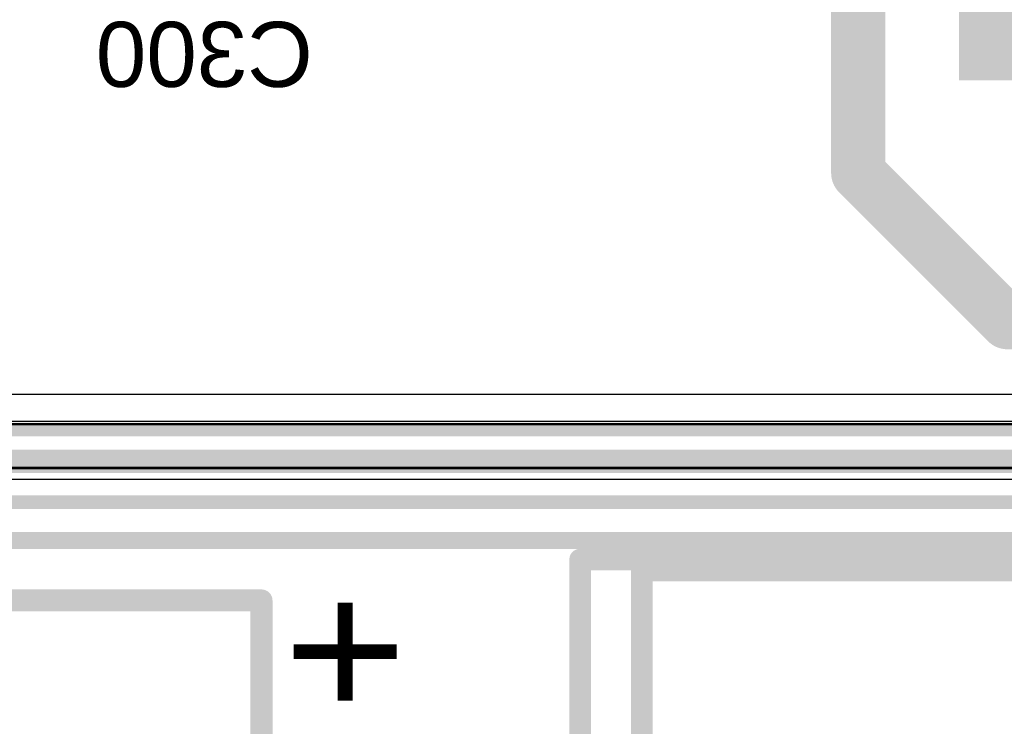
# Model space of a CAD drawing. Header units: inches. Extents: x -6 to 11.2, y -2.2 to 8.3.
# Tile 70 of 256: x 0.987 to 1.345, y 1.549 to 1.806. Entities that reach past the tile are written whole.
import ezdxf

# ---------------------------------------------------------------- set-up
doc = ezdxf.new("R2010")
doc.units = ezdxf.units.IN
doc.header["$MEASUREMENT"] = 0
for name, color, linetype in [('Board Layer Stack Bottom Overlay', 54, 'Continuous'), ('Bottom Assembly', 56, 'Continuous'), ('Bottom Comp Body -Top13)-Comp Body -Bot14)', 56, 'Continuous'), ('Bottom Courtyard -Top15)-Courtyard -Bot16)', 56, 'Continuous'), ('Layer  6- Inner', 156, 'Continuous'), ('Layer 1- Top', 1, 'Continuous'), ('Layer 2- GND', 16, 'Continuous'), ('Layer 3- Inner', 16, 'Continuous'), ('Layer 4- Inner', 76, 'Continuous'), ('Layer 5- Inner', 90, 'Continuous'), ('Layer 7- PWR', 76, 'Continuous'), ('Layer 8- Bottom', 5, 'Continuous')]:
    doc.layers.add(name, color=color, linetype=linetype)
doc.styles.add('Arial', font='txt', dxfattribs={"height": 0.2})

# ---------------------------------------------------------------- blocks, each defined once
blk = doc.blocks.new('FP_HX2326FNL_MFG_B_190')
at = {"layer": 'Board Layer Stack Bottom Overlay'}
for points in [[(-0.25256, -0.1815, 0.00787, 0.00787, 0), (-0.25256, 0.1815, 0.00787, 0.00787, 0)], [(-0.20472, -0.1815, 0.00787, 0.00787, 0), (-0.25256, -0.1815, 0.00787, 0.00787, 0)]]:
    blk.add_lwpolyline(points, format="xyseb", dxfattribs=at)
for points in [[(-0.25453, -0.1815, 0.00394, 0.00394, 1), (-0.25059, -0.1815, 0.00394, 0.00394, 1)], [(-0.25453, -0.1815, 0.00394, 0.00394, 1), (-0.25059, -0.1815, 0.00394, 0.00394, 1)], [(-0.20669, -0.1815, 0.00394, 0.00394, 1), (-0.20276, -0.1815, 0.00394, 0.00394, 1)]]:
    blk.add_lwpolyline(points, format="xyseb", close=True, dxfattribs=at)
at = {"layer": 'Bottom Assembly'}
for points in [[(-0.2565, -0.20394, 0.00787, 0.00787, 0), (-0.2565, 0.20394, 0.00787, 0.00787, 0)], [(0.2565, -0.20394, 0.00787, 0.00787, 0), (-0.2565, -0.20394, 0.00787, 0.00787, 0)]]:
    blk.add_lwpolyline(points, format="xyseb", dxfattribs=at)
blk.add_lwpolyline([(-0.25846, -0.20394, 0.00394, 0.00394, 1), (-0.25453, -0.20394, 0.00394, 0.00394, 1)], format="xyseb", close=True, dxfattribs=at)
blk.add_lwpolyline([(-0.25846, -0.20394, 0.00394, 0.00394, 1), (-0.25453, -0.20394, 0.00394, 0.00394, 1)], format="xyseb", close=True, dxfattribs=at)
at = {"layer": 'Bottom Comp Body -Top13)-Comp Body -Bot14)'}
for points in [[(-0.25256, -0.1815, 0.00787, 0.00787, 0), (-0.25256, 0.1815, 0.00787, 0.00787, 0)], [(0.25256, -0.1815, 0.00787, 0.00787, 0), (-0.25256, -0.1815, 0.00787, 0.00787, 0)]]:
    blk.add_lwpolyline(points, format="xyseb", dxfattribs=at)
blk.add_lwpolyline([(-0.25453, -0.1815, 0.00394, 0.00394, 1), (-0.25059, -0.1815, 0.00394, 0.00394, 1)], format="xyseb", close=True, dxfattribs=at)
blk.add_lwpolyline([(-0.25453, -0.1815, 0.00394, 0.00394, 1), (-0.25059, -0.1815, 0.00394, 0.00394, 1)], format="xyseb", close=True, dxfattribs=at)
at = {"layer": 'Bottom Courtyard -Top15)-Courtyard -Bot16)'}
for points in [[(-0.2565, -0.20394, 0.00787, 0.00787, 0), (-0.2565, 0.20394, 0.00787, 0.00787, 0)], [(0.2565, -0.20394, 0.00787, 0.00787, 0), (-0.2565, -0.20394, 0.00787, 0.00787, 0)]]:
    blk.add_lwpolyline(points, format="xyseb", dxfattribs=at)
blk.add_lwpolyline([(-0.25846, -0.20394, 0.00394, 0.00394, 1), (-0.25453, -0.20394, 0.00394, 0.00394, 1)], format="xyseb", close=True, dxfattribs=at)
blk.add_lwpolyline([(-0.25846, -0.20394, 0.00394, 0.00394, 1), (-0.25453, -0.20394, 0.00394, 0.00394, 1)], format="xyseb", close=True, dxfattribs=at)
blk = doc.blocks.new('DF_S_B_400')
at = {"layer": 'Board Layer Stack Bottom Overlay'}
for points in [[(0.175, 0.125, 0.008, 0.008, 0), (0.175, -0.125, 0.008, 0.008, 0)], [(-0.175, -0.125, 0.008, 0.008, 0), (0.175, -0.125, 0.008, 0.008, 0)]]:
    blk.add_lwpolyline(points, format="xyseb", dxfattribs=at)
blk.add_lwpolyline([(0.173, -0.125, 0.004, 0.004, 1), (0.177, -0.125, 0.004, 0.004, 1)], format="xyseb", close=True, dxfattribs=at)
blk.add_lwpolyline([(0.173, -0.125, 0.004, 0.004, 1), (0.177, -0.125, 0.004, 0.004, 1)], format="xyseb", close=True, dxfattribs=at)
at = {"layer": 'Board Layer Stack Bottom Overlay', "style": 'Arial', "text_generation_flag": 2}
blk.add_text('+', height=0.0525, rotation=180, dxfattribs=at).set_placement((0.135, -0.13))

msp = doc.modelspace()

# ---------------------------------------------------------------- hatches: boundary and pattern name
at = {"layer": 'Layer 8- Bottom'}
msp.add_hatch(color=7, dxfattribs=at).paths.add_polyline_path([(1.32835, 1.78386), (1.37047, 1.78386), (1.37047, 1.82756), (1.32835, 1.82756)])

# ---------------------------------------------------------------- linework, layer by layer
at = {"layer": 'Layer  6- Inner'}
msp.add_line((1.4351, 1.66983), (0.95174, 1.66983), dxfattribs=at)
for points in [[(0.94646, 1.65709, 0.005, 0.005, 0), (2.4437, 1.65709, 0.005, 0.005, 0)], [(0.67598, 1.64646, 0.005, 0.005, 0), (1.35236, 1.64646, 0.005, 0.005, 0)], [(0.21797, 1.64384, 0.005, 0.005, 0), (2.45604, 1.64384, 0.005, 0.005, 0)], [(0.21417, 1.63071, 0.005, 0.005, 0), (1.68249, 1.63071, 0.005, 0.005, 0)], [(0.22087, 1.61732, 0.005, 0.005, 0), (1.63657, 1.61732, 0.005, 0.005, 0)]]:
    msp.add_lwpolyline(points, format="xyseb", dxfattribs=at)
at = {"layer": 'Layer 1- Top'}
msp.add_line((1.35236, 1.6592), (0.67598, 1.6592), dxfattribs=at)
for points in [[(1.29173, 1.75021, 0.01969, 0.01969, 0), (1.29173, 2.08268, 0.01969, 0.01969, 0)], [(1.29173, 1.75021, 0.01969, 0.01969, 0), (1.34588, 1.69606, 0.01969, 0.01969, 0)], [(1.34588, 1.69606, 0.01969, 0.01969, 0), (1.45101, 1.69606, 0.01969, 0.01969, 0)], [(0.67598, 1.64646, 0.005, 0.005, 0), (1.35236, 1.64646, 0.005, 0.005, 0)]]:
    msp.add_lwpolyline(points, format="xyseb", dxfattribs=at)
for points in [[(1.28681, 1.75021, 0.00984, 0.00984, 1), (1.29665, 1.75021, 0.00984, 0.00984, 1)], [(1.28681, 1.75021, 0.00984, 0.00984, 1), (1.29665, 1.75021, 0.00984, 0.00984, 1)], [(1.34096, 1.69606, 0.00984, 0.00984, 1), (1.3508, 1.69606, 0.00984, 0.00984, 1)], [(1.34096, 1.69606, 0.00984, 0.00984, 1), (1.3508, 1.69606, 0.00984, 0.00984, 1)]]:
    msp.add_lwpolyline(points, format="xyseb", close=True, dxfattribs=at)
at = {"layer": 'Layer 2- GND'}
for p, q in [((1.36302, 1.64331), (0.54061, 1.64331)), ((0.54449, 1.64331), (1.35984, 1.64331))]:
    msp.add_line(p, q, dxfattribs=at)
at = {"layer": 'Layer 3- Inner'}
msp.add_line((1.35276, 1.65881), (0.67638, 1.65881), dxfattribs=at)
msp.add_lwpolyline([(0.67638, 1.64606, 0.005, 0.005, 0), (1.35276, 1.64606, 0.005, 0.005, 0)], format="xyseb", dxfattribs=at)
at = {"layer": 'Layer 4- Inner'}
msp.add_line((1.35236, 1.65881), (0.82753, 1.65881), dxfattribs=at)
msp.add_lwpolyline([(0.67598, 1.64606, 0.005, 0.005, 0), (1.35236, 1.64606, 0.005, 0.005, 0)], format="xyseb", dxfattribs=at)
at = {"layer": 'Layer 5- Inner'}
msp.add_line((1.34882, 1.65999), (0.67598, 1.65999), dxfattribs=at)
msp.add_lwpolyline([(0.67598, 1.64724, 0.005, 0.005, 0), (1.35236, 1.64724, 0.005, 0.005, 0)], format="xyseb", dxfattribs=at)
at = {"layer": 'Layer 7- PWR'}
for p, q in [((1.36519, 1.64291), (0.54278, 1.64291)), ((0.54665, 1.64291), (1.36201, 1.64291))]:
    msp.add_line(p, q, dxfattribs=at)
at = {"layer": 'Layer 8- Bottom'}
msp.add_line((1.48965, 1.63898), (0.97605, 1.63898), dxfattribs=at)
msp.add_lwpolyline([(0.71929, 1.61614, 0.005, 0.005, 0), (1.36417, 1.61614, 0.005, 0.005, 0)], format="xyseb", dxfattribs=at)

# ---------------------------------------------------------------- block references
for name, p, rotation in [('FP_HX2326FNL_MFG_B_190', (1.39469, 1.35335), 270), ('DF_S_B_400', (0.95, 1.42), 90)]:
    msp.add_blockref(name, p, dxfattribs=dict(rotation=rotation))

# ---------------------------------------------------------------- texts
at = {"layer": 'Board Layer Stack Bottom Overlay', "style": 'Arial', "text_generation_flag": 2}
msp.add_text('C300', height=0.023622, dxfattribs=at).set_placement((1.09369, 1.7815))

doc.saveas('drawing.dxf')
